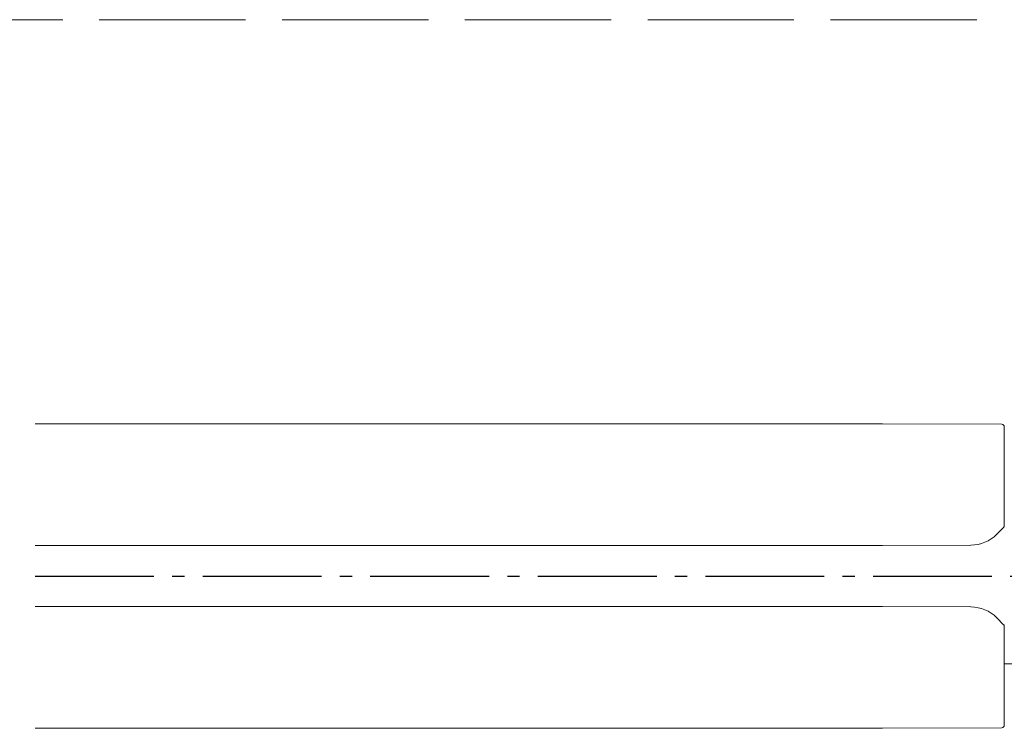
# Model space of a CAD drawing. Header units: inches. Extents: x -96941 to 10978768, y -673 to 1070890.
# Tile 206 of 256: x 63676 to 63757, y 3557 to 3615. Entities that reach past the tile are written whole.
import ezdxf

# ---------------------------------------------------------------- set-up
doc = ezdxf.new("R2010")
doc.units = ezdxf.units.IN
doc.linetypes.add('ACAD_ISO02W100', pattern=[15, 12, -3])
doc.linetypes.add('AM_DIN_G_W050', pattern=[13.75, 9.75, -1.5, 1, -1.5])
for name, color, linetype, lineweight in [('!_A_01_TENKÁ', 8, 'Continuous', 13), ('!_A_03_ČIARKOVANÁ', 41, 'ACAD_ISO02W100', 13), ('AM_7', 4, 'AM_DIN_G_W050', 25)]:
    doc.layers.add(name, color=color, linetype=linetype, lineweight=lineweight)

msp = doc.modelspace()

# ---------------------------------------------------------------- linework, layer by layer
at = {"layer": '!_A_01_TENKÁ', "color": 14, "true_color": 0xa30000}
for p, q in [((63677.471, 3582.246), (63746.993, 3582.246)), ((63746.993, 3582.246), (63756.794, 3582.194)), ((63756.993, 3581.994), (63756.993, 3573.881)), ((63756.366, 3573.168), (63756.934, 3573.739)), ((63746.993, 3572.246), (63677.471, 3572.246)), ((63746.993, 3572.246), (63754.255, 3572.284)), ((63677.471, 3567.246), (63746.993, 3567.246)), ((63754.255, 3567.208), (63746.993, 3567.246)), ((63756.934, 3565.752), (63756.366, 3566.323)), ((63756.972, 3565.698), (63756.969, 3565.706)), ((63756.993, 3565.611), (63756.993, 3557.497)), ((63756.993, 3562.546), (63766.61, 3562.546)), ((63746.993, 3557.246), (63677.471, 3557.246)), ((63756.794, 3557.297), (63746.993, 3557.246))]:
    msp.add_line(p, q, dxfattribs=at)
for centre, radius, start, end in [((63756.793, 3581.994), 0.2, 0.00052, 89.7), ((63756.793, 3573.881), 0.2, 315.15, 0), ((63754.239, 3575.284), 3, 270.3, 315.15), ((63754.239, 3564.208), 3, 44.85, 89.7), ((63756.793, 3565.611), 0.2, 28.32788, 44.85), ((63756.793, 3565.611), 0.2, 0, 26.00703), ((63756.793, 3557.497), 0.2, 270.30001, 0)]:
    msp.add_arc(centre, radius, start, end, dxfattribs=at)
for points in [[(63756.374, 3573.185), (63756.373, 3573.179), (63756.37, 3573.172), (63756.366, 3573.168)], [(63756.374, 3566.306), (63756.373, 3566.313), (63756.37, 3566.319), (63756.366, 3566.323)]]:
    msp.add_open_spline(points, degree=3, dxfattribs=at)
at = {"layer": '!_A_03_ČIARKOVANÁ', "color": 14, "true_color": 0xa30000}
msp.add_lwpolyline([(55657.735, 3615.404), (71960.735, 3615.404)], dxfattribs=at)
at = {"layer": 'AM_7', "color": 14, "true_color": 0xa30000}
msp.add_line((63677.471, 3569.746), (63770.693, 3569.746), dxfattribs=at)

doc.saveas('drawing.dxf')
